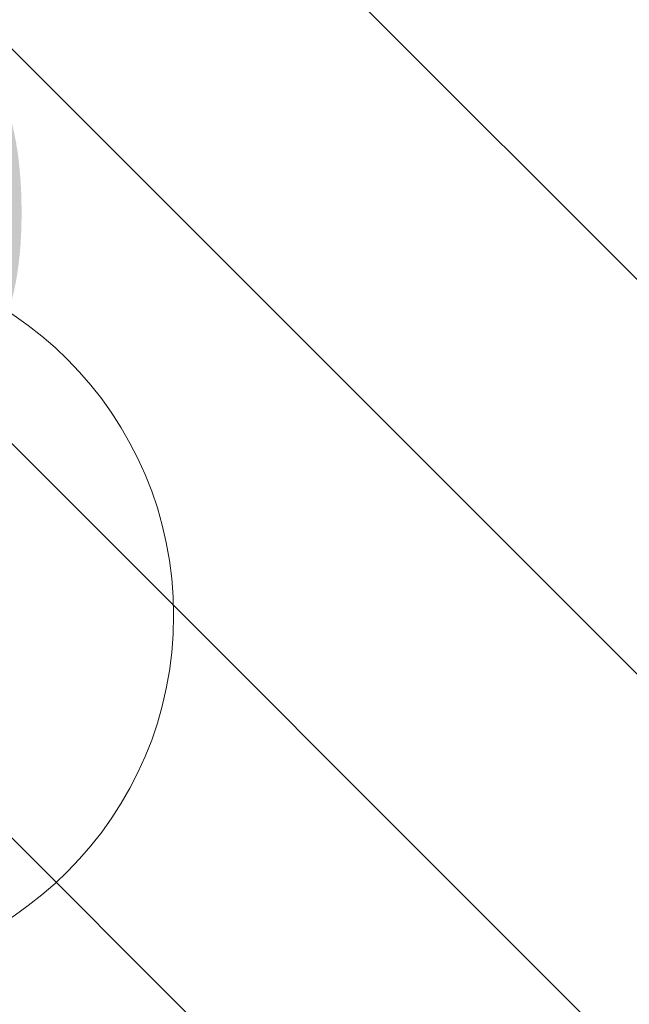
# Model space of a CAD drawing. Header units: metres. Extents: x 179483 to 180084, y 582739 to 582904.
# Tile 178 of 205: x 179894.7 to 179896.78, y 582797.91 to 582801.27. Entities that reach past the tile are written whole.
import ezdxf

# ---------------------------------------------------------------- set-up
doc = ezdxf.new("R2010")
doc.units = ezdxf.units.M
doc.layers.get('0').update_dxf_attribs({"linetype": 'CONTINUOUS', "lineweight": 9})
doc.layers.add('TA - VERDACHT_OBJECT', color=1, linetype='CONTINUOUS', lineweight=18)
doc.layers.add('TA - VRIJGEGEVEN TOT 4M-MV', color=3, linetype='CONTINUOUS', lineweight=18)
doc.styles.get("Standard").update_dxf_attribs({"font": 'arial.ttf'})

# ---------------------------------------------------------------- blocks, each defined once
blk = doc.blocks.new('Object')
at = {"lineweight": 20}
blk.add_circle((0, 0), 1.2358, dxfattribs=at)
at = {"color": 7}
blk.add_attdef('1', (-2.4803, 0.7741), '', height=1.2, dxfattribs=at)

msp = doc.modelspace()

# ---------------------------------------------------------------- hatches: boundary and pattern name
at = {"layer": 'TA - VRIJGEGEVEN TOT 4M-MV'}
h = msp.add_hatch(dxfattribs=at)
h.set_pattern_fill('ANSI31', color=256, scale=0.3, angle=90, style=0)
h.paths.add_polyline_path([(179897.7763, 582794.19), (179897.2549, 582795.2713), (179897.2169, 582797.0968), (179898.586, 582798.0856), (179900.8678, 582798.7702), (179902.1609, 582800.9379), (179889.0402, 582802.3451), (179887.4073, 582802.5561), (179886.085, 582794.849), (179890.612, 582794.0334), (179896.0363, 582794.3189)])

# ---------------------------------------------------------------- block references
at = {"layer": 'TA - VERDACHT_OBJECT', "linetype": 'ByBlock'}
msp.add_blockref('Object', (179893.99, 582799.24), dxfattribs=at).add_auto_attribs({'1': ' 450'})

doc.saveas('drawing.dxf')
